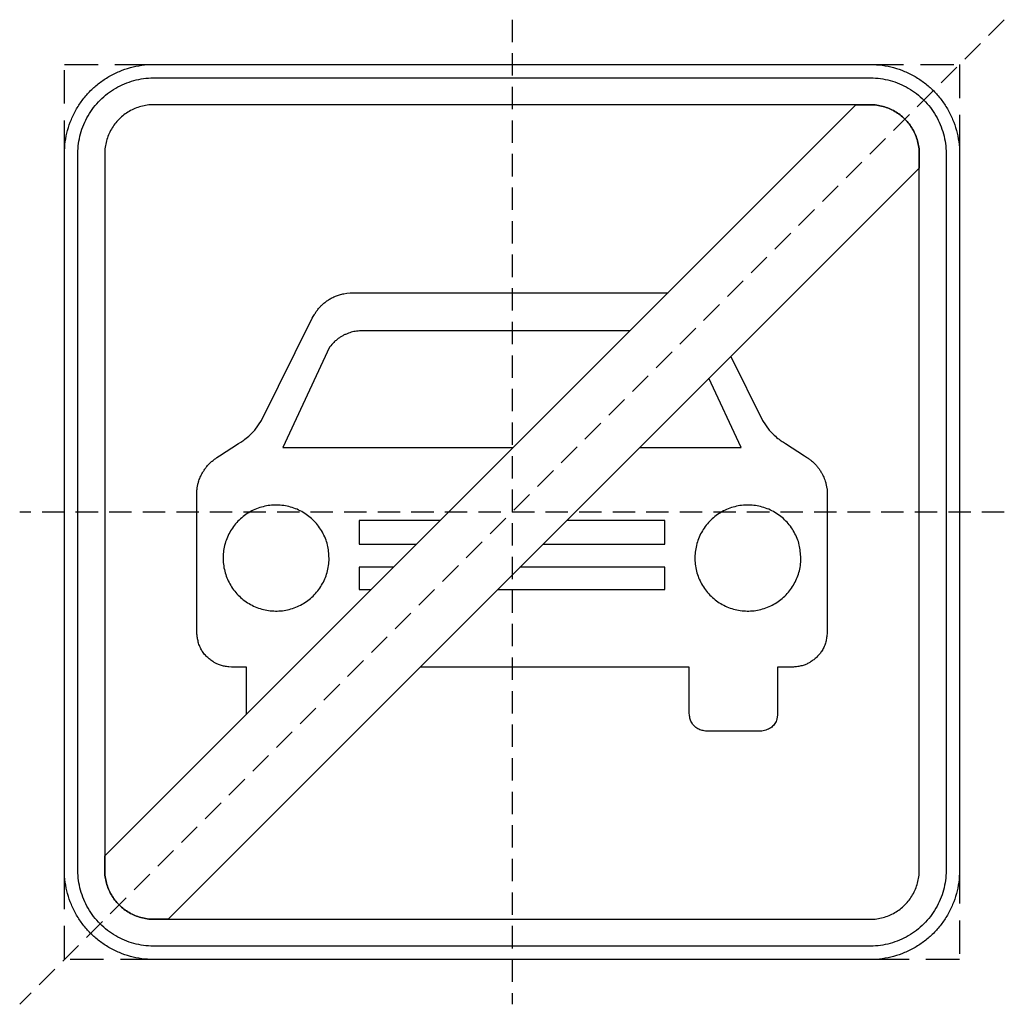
# Model space of a CAD drawing. Header units: millimetres. Extents: x -50 to 1050, y -50 to 1050.
import ezdxf

# ---------------------------------------------------------------- set-up
doc = ezdxf.new("R2010")
doc.units = ezdxf.units.MM
doc.header["$LTSCALE"] = 5
doc.linetypes.add('ČÁRKOVANÁX2', pattern=[1.5, 1, -0.5])
doc.layers.add('Značka', color=7, linetype='Continuous')

msp = doc.modelspace()

# ---------------------------------------------------------------- linework, layer by layer
at = {"layer": 'Značka', "color": 6, "linetype": 'ČÁRKOVANÁX2', "ltscale": 5}
for points in [[(1050, 1050), (-50, -50)], [(500, 1050), (500, -50)], [(1050, 500), (-50, 500)]]:
    msp.add_lwpolyline(points, dxfattribs=at)
at = {"layer": 'Značka', "color": 5}
for points in [[(100, 0), (99.607, 0.00117), (99.215, 0.00308, -0.0321801), (86.3022, 0.90755, -0.0354432), (73.6127, 3.54426, -0.0362667), (61.3409, 7.6932, -0.0344205), (49.7734, 13.5287, -0.0337216), (38.9958, 20.7151, -0.0340847), (29.2893, 29.2893, -0.0342086), (20.7069, 38.9936, -0.0342292), (13.5287, 49.7734, -0.0340441), (7.7349, 61.3488, -0.0334121), (3.54426, 73.6127, -0.0341269), (0.86453, 86.3082, -0.0367447), (0.00308, 99.215), (0.00108, 99.607), (0, 100), (0, 900), (0.00117, 900.393), (0.00308, 900.785, -0.0321803), (0.90755, 913.698, -0.0354431), (3.54426, 926.387, -0.0362667), (7.6932, 938.659, -0.0344215), (13.5287, 950.227, -0.0337217), (20.7151, 961.004, -0.0340868), (29.2893, 970.711, -0.0342077), (38.9936, 979.293, -0.0342306), (49.7734, 986.471, -0.0340388), (61.3488, 992.265, -0.0334117), (73.6127, 996.46, -0.0341241), (86.3082, 999.14, -0.0367409), (99.215, 1000), (99.607, 1000), (100, 1000), (900, 1000), (900.393, 1000), (900.785, 1000, -0.0321795), (913.698, 999.09, -0.0354416), (926.387, 996.46, -0.0362638), (938.659, 992.307, -0.0344162), (950.227, 986.471, -0.0337193), (961.004, 979.285, -0.0340881), (970.711, 970.711, -0.0342046), (979.293, 961.006, -0.034231), (986.471, 950.227, -0.0340406), (992.265, 938.651, -0.0334131), (996.46, 926.387, -0.0341242), (999.14, 913.692, -0.0367412), (1000, 900.785), (1000, 900.393), (1000, 900), (1000, 100), (1000, 99.607), (1000, 99.215, -0.0321792), (999.09, 86.3022, -0.0354418), (996.46, 73.6127, -0.0362638), (992.307, 61.3409, -0.0344153), (986.471, 49.7734, -0.0337192), (979.285, 38.9958, -0.034086), (970.711, 29.2893, -0.0342054), (961.006, 20.7069, -0.0342295), (950.227, 13.5287, -0.0340459), (938.651, 7.7349, -0.0334135), (926.387, 3.54426, -0.034127), (913.692, 0.86453, -0.036745), (900.785, 0.00308), (900.393, 0.00108), (900, 0), (100, 0)], [(100, 15), (99.666, 15.001), (99.332, 15.0026, -0.0321799), (88.3569, 15.7714, -0.0354431), (77.5708, 18.0126, -0.036267), (67.1398, 21.5392, -0.0344205), (57.3074, 26.4994, -0.0337214), (48.1464, 32.6078, -0.0340847), (39.8959, 39.8959, -0.0342085), (32.6009, 48.1446, -0.0342292), (26.4994, 57.3074, -0.0340447), (21.5746, 67.1465, -0.0334123), (18.0126, 77.5708, -0.0341271), (15.7348, 88.362, -0.0367448), (15.0026, 99.332), (15.0009, 99.666), (15, 100), (15, 900), (15.001, 900.334), (15.0026, 900.668, -0.03218), (15.7714, 911.643, -0.0354437), (18.0126, 922.429, -0.0362674), (21.5392, 932.86, -0.0344217), (26.4994, 942.693, -0.0337235), (32.6078, 951.854, -0.0340858), (39.8959, 960.104, -0.0342116), (48.1446, 967.399, -0.0342284), (57.3074, 973.501, -0.0340417), (67.1465, 978.425, -0.033419), (77.5708, 981.987, -0.0341261), (88.362, 984.265, -0.0367507), (99.332, 984.997), (99.666, 984.999), (100, 985), (900, 985), (900.334, 984.999), (900.668, 984.997, -0.0321848), (911.643, 984.229, -0.0354505), (922.429, 981.987, -0.0362718), (932.86, 978.461, -0.0344199), (942.693, 973.501, -0.033717), (951.854, 967.392, -0.0340842), (960.104, 960.104, -0.0342125), (967.399, 951.855, -0.03423), (973.501, 942.693, -0.0340393), (978.425, 932.854, -0.0334178), (981.987, 922.429, -0.0341261), (984.265, 911.638, -0.0367507), (984.997, 900.668), (984.999, 900.334), (985, 900), (985, 100), (984.999, 99.666), (984.997, 99.332, -0.0321847), (984.229, 88.3569, -0.0354498), (981.987, 77.5708, -0.0362714), (978.461, 67.1398, -0.0344187), (973.501, 57.3074, -0.0337149), (967.392, 48.1464, -0.0340831), (960.104, 39.8959, -0.0342094), (951.855, 32.6009, -0.0342308), (942.693, 26.4994, -0.0340424), (932.854, 21.5746, -0.0334111), (922.429, 18.0126, -0.0341271), (911.638, 15.7348, -0.0367448), (900.668, 15.0026), (900.334, 15.0009), (900, 15), (100, 15)], [(100, 45), (900, 45), (900.216, 45.0006), (900.432, 45.0017, 0.0321799), (907.534, 45.4992, 0.0354424), (914.513, 46.9493, 0.0362647), (921.263, 49.2313, 0.0344223), (927.625, 52.4408, 0.033717), (933.552, 56.3933, 0.034088), (938.891, 61.1091, 0.0342122), (943.611, 66.4465, 0.0342287), (947.559, 72.3754, 0.0340415), (950.746, 78.7418, 0.0334124), (953.051, 85.487, 0.0341249), (954.525, 92.4695, 0.0367432), (954.998, 99.568), (954.999, 99.784), (955, 100), (955, 900), (954.999, 900.216), (954.998, 900.432, 0.0321879), (954.501, 907.534, 0.0354456), (953.051, 914.513, 0.0362718), (950.769, 921.263, 0.0344171), (947.559, 927.625, 0.0337226), (943.607, 933.552, 0.0340953), (938.891, 938.891, 0.0342116), (933.554, 943.611, 0.0342288), (927.625, 947.559, 0.0340381), (921.258, 950.746, 0.0334112), (914.513, 953.051, 0.0341259), (907.53, 954.525, 0.0367438), (900.432, 954.998), (900.216, 954.999), (900, 955), (100, 955), (99.784, 954.999), (99.568, 954.998, 0.0321877), (92.4662, 954.501, 0.035446), (85.487, 953.051, 0.036274), (78.7375, 950.769, 0.0344162), (72.3754, 947.559, 0.0337272), (66.4477, 943.607, 0.0340918), (61.1091, 938.891, 0.0342077), (56.3888, 933.554, 0.0342302), (52.4408, 927.625, 0.0340405), (49.2542, 921.258, 0.0334112), (46.9493, 914.513, 0.0341286), (45.4755, 907.53, 0.036746), (45.0017, 900.432), (45.0006, 900.216), (45, 900), (45, 100), (45.0006, 99.784), (45.0017, 99.568, 0.0321797), (45.4992, 92.4662, 0.0354429), (46.9493, 85.487, 0.0362669), (49.2313, 78.7375, 0.0344214), (52.4408, 72.3754, 0.0337215), (56.3933, 66.4477, 0.0340845), (61.1091, 61.1091, 0.0342083), (66.4465, 56.3888, 0.0342301), (72.3754, 52.4408, 0.0340439), (78.7418, 49.2542, 0.0334124), (85.487, 46.9493, 0.0341275), (92.4695, 45.4755, 0.0367453), (99.568, 45.0017), (99.784, 45.0006), (100, 45)], [(203.30611, 274.01711, -0.0029749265), (203.227, 274.714), (203.227, 326.622), (186.496, 326.621), (183.762, 326.912, -0.00816709), (181.03, 327.263, -0.0241107), (176.483, 328.137, -0.0366296), (172.089, 329.551, -0.0308713), (168.761, 331.096, -0.0243839), (165.617, 333.003, -0.0281672), (161.801, 335.845, -0.0292098), (158.335, 339.106, -0.0339604), (155.078, 342.944, -0.0399395), (152.424, 347.212, -0.0417331), (150.311, 352.138, -0.0338401), (148.958, 357.331, -0.0177865), (148.288, 361.433, -0.00593981), (147.813, 365.558), (147.813, 523.357, -0.00165208), (148.119, 525.493, -0.00494747), (148.454, 527.626, -0.0150849), (149.161, 531.225, -0.0230579), (150.14, 534.754, -0.0196089), (151.145, 537.52, -0.015381), (152.342, 540.211, -0.0178222), (154.117, 543.635, -0.0185734), (156.137, 546.921, -0.0216327), (158.51, 550.226, -0.0251345), (161.18, 553.294, -0.026042), (164.311, 556.272, -0.0210014), (167.711, 558.946, -0.0106915), (170.422, 560.839), (173.185, 562.654), (194.548, 576.468), (196.925, 577.962), (199.264, 579.513), (200.43, 580.34), (201.577, 581.193), (203.06, 582.346), (204.516, 583.533), (206.018, 584.811), (207.484, 586.13), (208.99, 587.57), (210.454, 589.053), (211.545, 590.196), (212.626, 591.349), (220.094, 602.304), (276.892, 716.427), (278.049, 718.501), (279.236, 720.559, -0.0163915), (281.399, 723.968, -0.0249662), (283.831, 727.183, -0.0212667), (285.995, 729.589, -0.0167954), (288.337, 731.826, -0.0195182), (291.585, 734.543, -0.0202238), (295.039, 736.994, -0.0234454), (298.875, 739.291, -0.0272102), (302.92, 741.187, -0.0282142), (307.407, 742.755, -0.022762), (312.033, 743.86), (315.619, 744.486), (319.22, 745), (674.289, 745)], [(631.707, 702.418), (335.383, 702.418), (332.472, 702.408), (329.564, 702.311, 0.0177695), (326.368, 702.014, 0.0208058), (323.206, 701.472, 0.0201124), (320.217, 700.722, 0.0174167), (317.291, 699.75, 0.0176579), (314.149, 698.482, 0.017507), (311.104, 696.994, 0.0205598), (308.001, 695.21, 0.0251045), (305.078, 693.153, 0.0282284), (301.788, 690.303, 0.0178937), (298.77, 687.157), (297.465, 685.694), (296.18, 684.218), (243.934, 572.147), (501.436, 572.147)], [(744.38553, 673.67453), (779.906, 602.304), (787.374, 591.349), (788.61, 590.033), (789.859, 588.73), (791.306, 587.282), (792.793, 585.876), (794.194, 584.626), (795.628, 583.413), (797.013, 582.287), (798.423, 581.193), (799.631, 580.296), (800.86, 579.427, 0.0090675), (803.138, 577.92), (805.452, 576.468), (826.815, 562.654), (829.968, 560.574, -0.0126984), (833.048, 558.388, -0.0210253), (836.329, 555.702, -0.0253598), (839.347, 552.724, -0.0235601), (841.845, 549.766, -0.0202479), (844.077, 546.6, -0.0175851), (845.979, 543.468, -0.0174209), (847.658, 540.211, -0.0163903), (848.911, 537.376, -0.0199269), (849.954, 534.459, -0.0233373), (850.96, 530.691, -0.0153674), (851.672, 526.853), (851.939, 525.106), (852.188, 523.357), (852.188, 365.558), (851.629, 360.847, -0.0210821), (850.807, 356.178, -0.0337899), (849.321, 351.137, -0.0404764), (847.11, 346.377, -0.0373543), (844.489, 342.371, -0.031842), (841.337, 338.76, -0.0276793), (838.019, 335.689, -0.0275149), (834.383, 333.003, -0.0259528), (831.068, 331.009, -0.0314032), (827.552, 329.41, -0.0371899), (822.844, 327.974, -0.0246388), (817.982, 327.126, -0.00644061), (815.743, 326.854, -0.00214108), (813.504, 326.621), (796.773, 326.622), (796.773, 274.714, -0.0147136), (796.355, 271.014, -0.0444426), (795.507, 267.402, -0.0794528), (792.947, 262.612, -0.0852652), (789.034, 258.91, -0.0826165), (783.547, 256.36, -0.0258821), (777.456, 255), (717.353, 255, -0.0193335), (712.394, 256.007, -0.0595634), (707.718, 257.756, -0.0769553), (703.502, 260.935, -0.0810709), (700.468, 265.234, -0.0634686), (698.857, 269.833, -0.0204826), (698.021, 274.713), (698.022, 326.622), (397.333, 326.622)], [(295.677, 448.556, 0.00963661), (295.046, 455.898, 0.0292355), (293.855, 463.13, 0.038484), (291.519, 470.5, 0.0342503), (288.128, 477.487, 0.033136), (283.918, 483.997, 0.034359), (278.88, 489.871, 0.0346743), (273.143, 495.073, 0.0344085), (266.742, 499.44, 0.0343585), (259.85, 502.98, 0.0344187), (252.541, 505.541, 0.0344188), (244.969, 507.177, 0.0344098), (237.244, 507.759, 0.0344155), (229.507, 507.379, 0.0344231), (221.895, 505.943, 0.0344188), (214.52, 503.573, 0.0344194), (207.539, 500.215, 0.0344129), (201.029, 496.017, 0.034415), (195.155, 490.967, 0.0344163), (189.953, 485.227, 0.0344161), (185.586, 478.829, 0.0344162), (182.047, 471.938, 0.0344167), (179.485, 464.628, 0.0344153), (177.849, 457.056, 0.0344187), (177.267, 449.331, 0.0344168), (177.647, 441.594, 0.0344167), (179.084, 433.982, 0.0344164), (181.453, 426.607, 0.034419), (184.811, 419.626, 0.034416), (189.009, 413.115, 0.0344217), (194.059, 407.241, 0.0344163), (199.799, 402.039, 0.0344168), (206.197, 397.672, 0.0344165), (213.088, 394.133, 0.0344164), (220.398, 391.571, 0.0344139), (227.97, 389.935, 0.0344188), (235.694, 389.353, 0.0344196), (243.431, 389.733, 0.0344219), (251.043, 391.169, 0.0344152), (258.419, 393.539, 0.0344218), (265.399, 396.897, 0.0344255), (271.909, 401.094, 0.0343917), (277.784, 406.145, 0.0344139), (282.988, 411.885, 0.034573), (287.353, 418.283, 0.0344109), (290.885, 425.171, 0.0336977), (293.454, 432.485, 0.0344676), (295.113, 440.065, 0.0373007), (295.672, 447.781), (295.675, 448.169), (295.677, 448.556)], [(822.738, 448.556, 0.00964074), (822.108, 455.898, 0.0292314), (820.916, 463.13, 0.0384915), (818.58, 470.5, 0.0342503), (815.189, 477.487, 0.0331393), (810.979, 483.997, 0.034359), (805.941, 489.871, 0.0346715), (800.205, 495.073, 0.0344085), (793.803, 499.44, 0.0343621), (786.911, 502.98, 0.0344187), (779.602, 505.541, 0.0344206), (772.03, 507.177, 0.0344094), (764.306, 507.759, 0.0344152), (756.568, 507.379, 0.034423), (748.957, 505.943, 0.0344174), (741.581, 503.573, 0.0344178), (734.601, 500.215, 0.034417), (728.09, 496.017, 0.0344164), (722.216, 490.967, 0.0344192), (717.014, 485.227, 0.0344209), (712.647, 478.829, 0.0344216), (709.108, 471.938, 0.0344167), (706.546, 464.628, 0.0344288), (704.911, 457.056, 0.0344108), (704.328, 449.331, 0.0344148), (704.708, 441.594, 0.0344186), (706.145, 433.982, 0.0344108), (708.515, 426.607, 0.0344172), (711.872, 419.626, 0.0344227), (716.07, 413.115, 0.0344217), (721.12, 407.241, 0.034419), (726.86, 402.039, 0.0344112), (733.258, 397.672, 0.0344164), (740.149, 394.133, 0.0344198), (747.459, 391.571, 0.0344149), (755.031, 389.935, 0.0344192), (762.756, 389.353, 0.0344189), (770.493, 389.733, 0.0344224), (778.105, 391.169, 0.0344152), (785.48, 393.539, 0.0344218), (792.461, 396.897, 0.0344297), (798.971, 401.094, 0.0343942), (804.845, 406.145, 0.0344139), (810.049, 411.885, 0.0345795), (814.414, 418.283, 0.0344145), (817.946, 425.171, 0.0337014), (820.515, 432.485, 0.0344791), (822.174, 440.065, 0.0372968), (822.733, 447.781), (822.736, 448.169), (822.738, 448.556)]]:
    msp.add_lwpolyline(points, format="xyb", dxfattribs=at)
at = {"layer": 'Značka', "color": 7, "linetype": 'ČÁRKOVANÁX2', "ltscale": 7.5}
msp.add_lwpolyline([(0, 0), (0, 1000), (1000, 1000), (1000, 0), (0, 0)], dxfattribs=at)
at = {"layer": 'Značka', "color": 1}
msp.add_lwpolyline([(45, 115.711), (884.289, 955), (900, 955), (900.216, 954.999), (900.432, 954.998, -0.0321879), (907.534, 954.501, -0.0354456), (914.513, 953.051, -0.0362718), (921.263, 950.769, -0.0344171), (927.625, 947.559, -0.0337226), (933.552, 943.607, -0.0340953), (938.891, 938.891, -0.0342116), (943.611, 933.554, -0.0342288), (947.559, 927.625, -0.0340381), (950.746, 921.258, -0.0334112), (953.051, 914.513, -0.0341259), (954.525, 907.53, -0.0367438), (954.998, 900.432), (954.999, 900.216), (955, 900), (955, 884.289), (115.711, 45), (100, 45), (99.784, 45.0006), (99.568, 45.0017, -0.0321797), (92.4662, 45.4992, -0.0354429), (85.487, 46.9493, -0.0362669), (78.7375, 49.2313, -0.0344214), (72.3754, 52.4408, -0.0337215), (66.4477, 56.3933, -0.0340845), (61.1091, 61.1091, -0.0342083), (56.3888, 66.4465, -0.0342301), (52.4408, 72.3754, -0.0340439), (49.2542, 78.7418, -0.0334124), (46.9493, 85.487, -0.0341275), (45.4755, 92.4695, -0.0367453), (45.0017, 99.568), (45.0006, 99.784), (45, 100), (45, 115.711)], format="xyb", dxfattribs=at)
at = {"layer": 'Značka', "color": 5}
for points in [[(756.066, 572.147), (720.07055, 649.35955)], [(642.858, 572.147), (756.066, 572.147)], [(419.933, 490.644), (329.138, 490.644), (329.138, 464.167), (393.456, 464.167)], [(670.862, 464.167), (670.862, 490.644), (561.355, 490.644)], [(534.878, 464.167), (670.862, 464.167)], [(367.506, 438.217), (329.138, 438.217), (329.138, 413.31), (342.599, 413.31)], [(670.862, 413.31), (670.862, 438.217), (508.928, 438.217)], [(484.021, 413.31), (670.862, 413.31)]]:
    msp.add_lwpolyline(points, dxfattribs=at)

doc.saveas('drawing.dxf')
